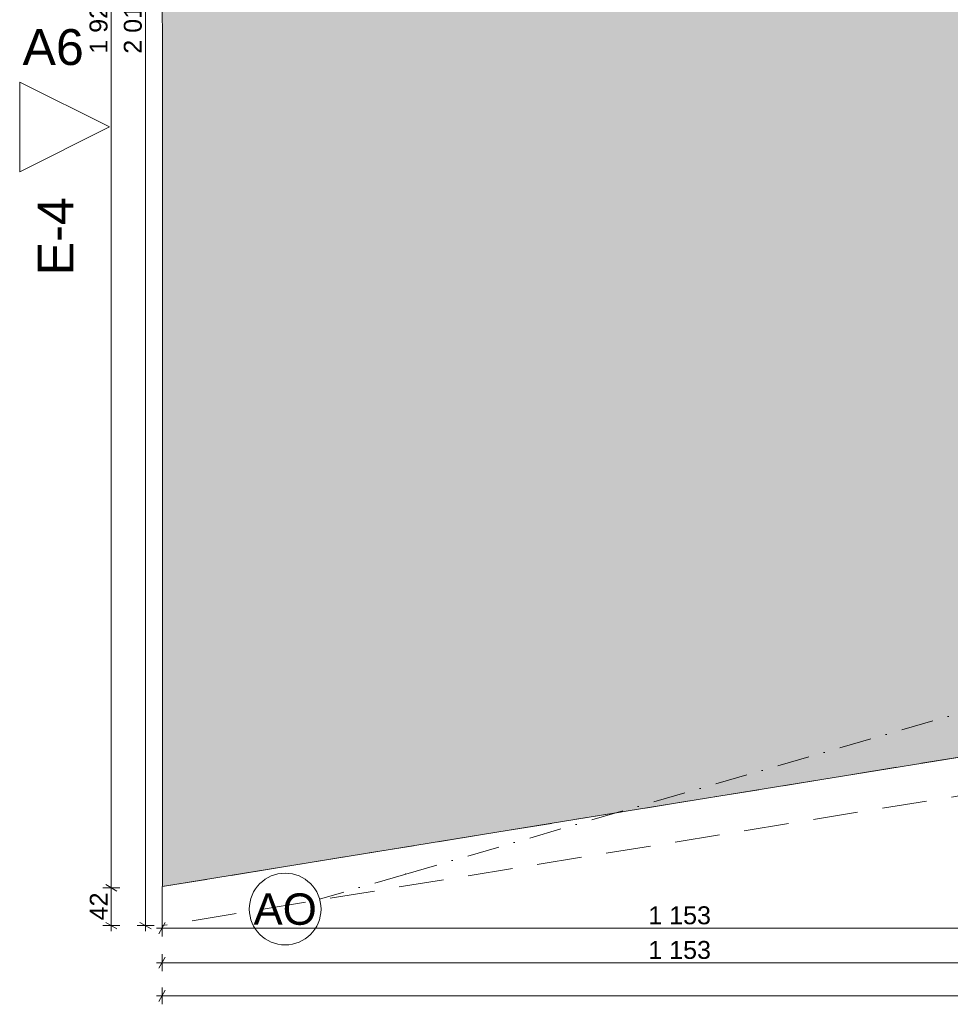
# Model space of a CAD drawing. Header units: millimetres. Extents: x 7523222 to 7678971, y 5352079 to 5786624.
# Tile 1 of 92: x 7523292 to 7533670, y 5758837 to 5769810. Entities that reach past the tile are written whole.
import ezdxf
from ezdxf.enums import TextEntityAlignment as Align

# ---------------------------------------------------------------- set-up
doc = ezdxf.new("R2010")
doc.units = ezdxf.units.MM
doc.header["$MEASUREMENT"] = 0
for name, pattern in [('Kropki i Kreski', [720, 360, -180, 0, -180]), ('Przerywana długa', [780, 500, -280]), ('Wipeout_Contour', [1000, 0, -1000])]:
    doc.linetypes.add(name, pattern=pattern)
for name, color, linetype in [('840-G Znaczniki PB', 7, 'Continuous'), ('850-G Znaczniki robocze', 7, 'Continuous'), ('Nowe_280-A Dachy Powłoki', 7, 'Continuous'), ('Nowe_299-A Wymiary opisy PB', 7, 'Continuous'), ('Nowe_410-K Osie', 7, 'Continuous')]:
    doc.layers.add(name, color=color, linetype=linetype)
for name, color, linetype, lineweight in [('840-G Znaczniki PB_Nr_pióra__6', 5, 'Continuous', 13), ('Nowe_2025-09-12 Strefa Taras_Nr_pióra__19', 255, 'Continuous', 0), ('Nowe_2025-09-12 Strefa Taras_Nr_pióra__2', 8, 'Continuous', 13), ('Nowe_299-A Wymiary opisy PB_Nr_pióra__6', 5, 'Continuous', 13), ('Nowe_410-K Osie_Nr_pióra__1', 7, 'Continuous', 13), ('Nowe_410-K Osie_Nr_pióra__7', 7, 'Continuous', 13)]:
    doc.layers.add(name, color=color, linetype=linetype, lineweight=lineweight)
for name, color, linetype, lineweight, true_color in [('850-G Znaczniki robocze_Nr_pióra__5', 7, 'Continuous', 13, 0x40a5ff), ('Nowe_2025-09-12 Strefa Taras_Nr_pióra__78', 7, 'Continuous', 13, 0x00bb5e), ('Nowe_280-A Dachy Powłoki_Nr_pióra__61', 7, 'Continuous', 13, 0x6a6a6a), ('Nowe_299-A Wymiary opisy PB_Nr_pióra__45', 7, 'Continuous', 15, 0x40a5ff), ('Nowe_299-A Wymiary opisy PB_Nr_pióra__85', 7, 'Continuous', 13, 0x80c2ff), ('Nowe_410-K Osie_Nr_pióra__5', 7, 'Continuous', 13, 0x40a5ff)]:
    doc.layers.add(name, color=color, linetype=linetype, lineweight=lineweight, true_color=true_color)
doc.styles.add('STYL_AUTOMATYCZNY_2', font='arial.ttf')
doc.styles.add('STYL_AUTOMATYCZNY_3', font='arial.ttf')
doc.dimstyles.new('STYL_AUTOMATYCZNY__1', dxfattribs={"dimtxt": 200, "dimasz": 95, "dimexe": 0.18, "dimexo": 0.0625, "dimgap": 0, "dimtad": 1, "dimdec": 1, "dimlfac": 0.1, "dimzin": 0, "dimdsep": 46, "dimtxsty": 'STYL_AUTOMATYCZNY_2', "dimblk": 'ARROWHEAD_2', "dimblk1": 'ARROWHEAD_2', "dimblk2": 'ARROWHEAD_2', "dimcen": 0.09, "dimclrd": 256, "dimclre": 256, "dimclrt": 5, "dimadec": 1, "dimazin": 0, "dimtfac": 1, "dimtdec": 4, "dimtmove": 0, "dimatfit": 3, "dimfxl": 0, "dimtolj": 1, "dimtzin": 0, "dimarcsym": 0})
doc.dimstyles.new('STYL_AUTOMATYCZNY__2', dxfattribs={"dimtxt": 200, "dimasz": 95, "dimexe": 0.18, "dimexo": 0.0625, "dimgap": 0, "dimtad": 1, "dimtih": 1, "dimtoh": 1, "dimdec": 1, "dimlfac": 0.1, "dimzin": 0, "dimdsep": 46, "dimtxsty": 'STYL_AUTOMATYCZNY_2', "dimblk": 'ARROWHEAD_2', "dimblk1": 'ARROWHEAD_2', "dimblk2": 'ARROWHEAD_2', "dimcen": 0.09, "dimclrd": 256, "dimclre": 256, "dimclrt": 5, "dimadec": 1, "dimazin": 0, "dimtfac": 1, "dimtdec": 4, "dimtmove": 0, "dimatfit": 3, "dimfxl": 0, "dimtolj": 1, "dimtzin": 0, "dimarcsym": 0})
pattern_1 = [(90, (6982742.06, 5361781.85), (-600, 0), [86.6025, -259.808]), (90, (6983042.06, 5361955.05), (-600, 0), [86.6025, -259.808]), (30, (6982742.06, 5361781.85), (-300, 519.61524), [86.6025, -259.808]), (30, (6982742.06, 5362128.26), (-300, 519.61524), [86.6025, -259.808]), (150, (6982742.06, 5361781.85), (300, 519.61524), [86.6025, -259.808]), (150, (6982742.06, 5362128.26), (300, 519.61524), [86.6025, -259.808])]

# ---------------------------------------------------------------- blocks, each defined once
blk = doc.blocks.new('Dach_5', base_point=(7524880, 5760149))
at = {"layer": 'Nowe_280-A Dachy Powłoki_Nr_pióra__61', "color": 251, "linetype": 'Przerywana długa', "lineweight": 13, "true_color": 0x6a6a6a, "flags": 128}
for points in [[(7524880, 5760149), (7545724, 5763531)], [(7545724, 5763108), (7524880, 5759714)], [(7524880, 5759714), (7524880, 5760149)]]:
    blk.add_lwpolyline(points, dxfattribs=at)
blk = doc.blocks.new('Standardowy znacznik osi[152]', base_point=(7526637, 5760009))
at = {"layer": 'Nowe_410-K Osie_Nr_pióra__5', "color": 161, "linetype": 'Kropki i Kreski', "lineweight": 13, "true_color": 0x40a5ff}
for q in [(7549177, 5766556), (7526637, 5760009)]:
    blk.add_line((7527597, 5760288), q, dxfattribs=at)
blk.add_point((7527597, 5760288), dxfattribs=at)
blk.add_point((7527597, 5760288), dxfattribs=at)
at = {"layer": 'Nowe_410-K Osie_Nr_pióra__7', "color": 7, "linetype": 'Continuous', "lineweight": 13}
blk.add_circle((7526253, 5759898), 400, dxfattribs=at)
at = {"layer": 'Nowe_410-K Osie_Nr_pióra__1', "color": 7, "lineweight": 13, "style": 'STYL_AUTOMATYCZNY_3'}
for tag, p in [('AC_MarkerText_1_1', (7550521, 5767121)), ('AC_MarkerText_1_0', (7526253, 5760073))]:
    blk.add_attdef(tag, text='', height=350, rotation=360, dxfattribs=at).set_placement(p, align=Align.TOP_CENTER)
blk = doc.blocks.new('*D278', base_point=(6982742, 5361782))
at = {"layer": 'Nowe_299-A Wymiary opisy PB_Nr_pióra__45', "color": 161, "linetype": 'Continuous', "lineweight": 15, "true_color": 0x40a5ff}
for p, q in [((7524916, 5758993), (7524844, 5758868)), ((7569194, 5758868), (7569266, 5758993))]:
    blk.add_line(p, q, dxfattribs=at)
at = {"layer": 'Nowe_299-A Wymiary opisy PB_Nr_pióra__85', "color": 151, "linetype": 'Continuous', "lineweight": 13, "true_color": 0x80c2ff}
for p, q in [((7524880, 5758837), (7524880, 5759024)), ((7569230, 5758837), (7569230, 5759024)), ((7524819, 5758930), (7524880, 5758930)), ((7524880, 5758930), (7569230, 5758930)), ((7569230, 5758930), (7569291, 5758930))]:
    blk.add_line(p, q, dxfattribs=at)
at = {"layer": 'Nowe_299-A Wymiary opisy PB_Nr_pióra__6', "color": 5, "lineweight": 13, "insert": (7546712, 5758970), "char_height": 200, "attachment_point": 7, "style": 'STYL_AUTOMATYCZNY_2'}
blk.add_mtext('\\A1;{\\pql;\\fArial|b0|i0|c238|p0;\\W1.000000;4\xa0435}', dxfattribs=at)
blk = doc.blocks.new('ARROWHEAD_2')
at = {"color": 0, "linetype": 'Continuous', "lineweight": 0}
for p, q in [((0, 0), (-1, 0)), ((-0.38, -0.66), (0.38, 0.66))]:
    blk.add_line(p, q, dxfattribs=at)
blk = doc.blocks.new('*D279', base_point=(6982742, 5361782))
at = {"layer": 'Nowe_299-A Wymiary opisy PB_Nr_pióra__45', "color": 161, "linetype": 'Continuous', "lineweight": 15, "true_color": 0x40a5ff}
for p, q in [((7524916, 5759363), (7524844, 5759238)), ((7536447, 5759363), (7536374, 5759238))]:
    blk.add_line(p, q, dxfattribs=at)
at = {"layer": 'Nowe_299-A Wymiary opisy PB_Nr_pióra__85', "color": 151, "linetype": 'Continuous', "lineweight": 13, "true_color": 0x80c2ff}
for p, q in [((7524880, 5759207), (7524880, 5759394)), ((7536410, 5759207), (7536410, 5759394)), ((7524819, 5759300), (7524880, 5759300)), ((7524880, 5759300), (7536410, 5759300))]:
    blk.add_line(p, q, dxfattribs=at)
at = {"layer": 'Nowe_299-A Wymiary opisy PB_Nr_pióra__6', "color": 5, "lineweight": 13, "insert": (7530302, 5759340), "char_height": 200, "attachment_point": 7, "style": 'STYL_AUTOMATYCZNY_2'}
blk.add_mtext('\\A1;{\\pql;\\fArial|b0|i0|c238|p0;\\W1.000000;1\xa0153}', dxfattribs=at)
blk = doc.blocks.new('*D283', base_point=(6982742, 5361782))
at = {"layer": 'Nowe_299-A Wymiary opisy PB_Nr_pióra__45', "color": 161, "linetype": 'Continuous', "lineweight": 15, "true_color": 0x40a5ff}
for p, q in [((7524916, 5759748), (7524844, 5759623)), ((7536447, 5759748), (7536374, 5759623))]:
    blk.add_line(p, q, dxfattribs=at)
at = {"layer": 'Nowe_299-A Wymiary opisy PB_Nr_pióra__85', "color": 151, "linetype": 'Continuous', "lineweight": 13, "true_color": 0x80c2ff}
for p, q in [((7524880, 5759592), (7524880, 5759779)), ((7536410, 5759592), (7536410, 5759779)), ((7524819, 5759686), (7524880, 5759686)), ((7524880, 5759686), (7536410, 5759686))]:
    blk.add_line(p, q, dxfattribs=at)
at = {"layer": 'Nowe_299-A Wymiary opisy PB_Nr_pióra__6', "color": 5, "lineweight": 13, "insert": (7530302, 5759726), "char_height": 200, "attachment_point": 7, "style": 'STYL_AUTOMATYCZNY_2'}
blk.add_mtext('\\A1;{\\pql;\\fArial|b0|i0|c238|p0;\\W1.000000;1\xa0153}', dxfattribs=at)
blk = doc.blocks.new('*D303', base_point=(6982742, 5361782))
at = {"layer": 'Nowe_299-A Wymiary opisy PB_Nr_pióra__45', "color": 161, "linetype": 'Continuous', "lineweight": 15, "true_color": 0x40a5ff}
for p, q in [((7524916, 5780885), (7524844, 5780760)), ((7569194, 5780760), (7569266, 5780885))]:
    blk.add_line(p, q, dxfattribs=at)
at = {"layer": 'Nowe_299-A Wymiary opisy PB_Nr_pióra__85', "color": 151, "linetype": 'Continuous', "lineweight": 13, "true_color": 0x80c2ff}
for p, q in [((7524880, 5780729), (7524880, 5780917)), ((7569230, 5780729), (7569230, 5780917)), ((7524819, 5780823), (7524880, 5780823)), ((7524880, 5780823), (7569230, 5780823)), ((7569230, 5780823), (7569291, 5780823))]:
    blk.add_line(p, q, dxfattribs=at)
at = {"layer": 'Nowe_299-A Wymiary opisy PB_Nr_pióra__6', "color": 5, "lineweight": 13, "insert": (7546712, 5780863), "char_height": 200, "attachment_point": 7, "style": 'STYL_AUTOMATYCZNY_2'}
blk.add_mtext('\\A1;{\\pql;\\fArial|b0|i0|c238|p0;\\W1.000000;4\xa0435}', dxfattribs=at)
blk = doc.blocks.new('*D304', base_point=(6982742, 5361782))
at = {"layer": 'Nowe_299-A Wymiary opisy PB_Nr_pióra__45', "color": 161, "linetype": 'Continuous', "lineweight": 15, "true_color": 0x40a5ff}
for p, q in [((7524916, 5780444), (7524844, 5780319)), ((7536447, 5780444), (7536374, 5780319))]:
    blk.add_line(p, q, dxfattribs=at)
at = {"layer": 'Nowe_299-A Wymiary opisy PB_Nr_pióra__85', "color": 151, "linetype": 'Continuous', "lineweight": 13, "true_color": 0x80c2ff}
for p, q in [((7524880, 5780287), (7524880, 5780475)), ((7536410, 5780287), (7536410, 5780475)), ((7524819, 5780381), (7524880, 5780381)), ((7524880, 5780381), (7536410, 5780381))]:
    blk.add_line(p, q, dxfattribs=at)
at = {"layer": 'Nowe_299-A Wymiary opisy PB_Nr_pióra__6', "color": 5, "lineweight": 13, "insert": (7530302, 5780421), "char_height": 200, "attachment_point": 7, "style": 'STYL_AUTOMATYCZNY_2'}
blk.add_mtext('\\A1;{\\pql;\\fArial|b0|i0|c238|p0;\\W1.000000;1\xa0153}', dxfattribs=at)
blk = doc.blocks.new('*D308', base_point=(6982742, 5361782))
at = {"layer": 'Nowe_299-A Wymiary opisy PB_Nr_pióra__45', "color": 161, "linetype": 'Continuous', "lineweight": 15, "true_color": 0x40a5ff}
for p, q in [((7524916, 5780002), (7524844, 5779877)), ((7536447, 5780002), (7536374, 5779877))]:
    blk.add_line(p, q, dxfattribs=at)
at = {"layer": 'Nowe_299-A Wymiary opisy PB_Nr_pióra__85', "color": 151, "linetype": 'Continuous', "lineweight": 13, "true_color": 0x80c2ff}
for p, q in [((7524880, 5779846), (7524880, 5780033)), ((7536410, 5779846), (7536410, 5780033)), ((7524819, 5779939), (7524880, 5779939)), ((7524880, 5779939), (7536410, 5779939))]:
    blk.add_line(p, q, dxfattribs=at)
at = {"layer": 'Nowe_299-A Wymiary opisy PB_Nr_pióra__6', "color": 5, "lineweight": 13, "insert": (7530302, 5779979), "char_height": 200, "attachment_point": 7, "style": 'STYL_AUTOMATYCZNY_2'}
blk.add_mtext('\\A1;{\\pql;\\fArial|b0|i0|c238|p0;\\W1.000000;1\xa0153}', dxfattribs=at)
blk = doc.blocks.new('*D343', base_point=(6982742, 5361782))
at = {"layer": 'Nowe_299-A Wymiary opisy PB_Nr_pióra__45', "color": 161, "linetype": 'Continuous', "lineweight": 15, "true_color": 0x40a5ff}
for p, q in [((7524758, 5779798), (7524633, 5779870)), ((7524633, 5759750), (7524758, 5759678))]:
    blk.add_line(p, q, dxfattribs=at)
at = {"layer": 'Nowe_299-A Wymiary opisy PB_Nr_pióra__85', "color": 151, "linetype": 'Continuous', "lineweight": 13, "true_color": 0x80c2ff}
for p, q in [((7524696, 5779834), (7524696, 5779895)), ((7524790, 5779834), (7524602, 5779834)), ((7524696, 5759714), (7524696, 5779834)), ((7524790, 5759714), (7524602, 5759714)), ((7524696, 5759653), (7524696, 5759714))]:
    blk.add_line(p, q, dxfattribs=at)
at = {"layer": 'Nowe_299-A Wymiary opisy PB_Nr_pióra__6', "color": 5, "lineweight": 13, "insert": (7524656, 5769431), "char_height": 200, "attachment_point": 7, "rotation": 90, "style": 'STYL_AUTOMATYCZNY_2'}
blk.add_mtext('\\A1;{\\pql;\\fArial|b0|i0|c238|p0;\\W1.000000;2\xa0012}', dxfattribs=at)
blk = doc.blocks.new('*D345', base_point=(6982742, 5361782))
at = {"layer": 'Nowe_299-A Wymiary opisy PB_Nr_pióra__45', "color": 161, "linetype": 'Continuous', "lineweight": 15, "true_color": 0x40a5ff}
for p, q in [((7524252, 5760171), (7524377, 5760099)), ((7524252, 5759750), (7524377, 5759678))]:
    blk.add_line(p, q, dxfattribs=at)
at = {"layer": 'Nowe_299-A Wymiary opisy PB_Nr_pióra__85', "color": 151, "linetype": 'Continuous', "lineweight": 13, "true_color": 0x80c2ff}
for p, q in [((7524408, 5760135), (7524220, 5760135)), ((7524314, 5759714), (7524314, 5760135)), ((7524408, 5759714), (7524220, 5759714)), ((7524314, 5759653), (7524314, 5759714))]:
    blk.add_line(p, q, dxfattribs=at)
at = {"layer": 'Nowe_299-A Wymiary opisy PB_Nr_pióra__6', "color": 5, "lineweight": 13, "insert": (7524274, 5759772), "char_height": 200, "attachment_point": 7, "rotation": 90, "style": 'STYL_AUTOMATYCZNY_2'}
blk.add_mtext('\\A1;{\\pql;\\fArial|b0|i0|c238|p0;\\W1.000000;42}', dxfattribs=at)
blk = doc.blocks.new('*D346', base_point=(6982742, 5361782))
at = {"layer": 'Nowe_299-A Wymiary opisy PB_Nr_pióra__45', "color": 161, "linetype": 'Continuous', "lineweight": 15, "true_color": 0x40a5ff}
for p, q in [((7524377, 5779378), (7524252, 5779451)), ((7524252, 5760171), (7524377, 5760099))]:
    blk.add_line(p, q, dxfattribs=at)
at = {"layer": 'Nowe_299-A Wymiary opisy PB_Nr_pióra__85', "color": 151, "linetype": 'Continuous', "lineweight": 13, "true_color": 0x80c2ff}
for p, q in [((7524314, 5779415), (7524314, 5779476)), ((7524408, 5779415), (7524220, 5779415)), ((7524314, 5760135), (7524314, 5779415)), ((7524408, 5760135), (7524220, 5760135))]:
    blk.add_line(p, q, dxfattribs=at)
at = {"layer": 'Nowe_299-A Wymiary opisy PB_Nr_pióra__6', "color": 5, "lineweight": 13, "insert": (7524274, 5769431), "char_height": 200, "attachment_point": 7, "rotation": 90, "style": 'STYL_AUTOMATYCZNY_2'}
blk.add_mtext('\\A1;{\\pql;\\fArial|b0|i0|c238|p0;\\W1.000000;1\xa0928}', dxfattribs=at)
blk = doc.blocks.new('Płaszczyzna odcinająca_1', base_point=(7523622, 5769914))
at = {"layer": '840-G Znaczniki PB_Nr_pióra__6', "color": 5, "lineweight": 13, "insert": (7524007, 5769299), "char_height": 400, "attachment_point": 9, "style": 'STYL_AUTOMATYCZNY_2'}
blk.add_mtext('\\A1;{\\pqr;\\pt0;\\fArial|b0|i0|c238|p0;\\W1.000000;A6}', dxfattribs=at)
blk = doc.blocks.new('Elewacja_4', base_point=(7523292, 5751973))
at = {"layer": '850-G Znaczniki robocze_Nr_pióra__5', "color": 161, "lineweight": 13, "true_color": 0x40a5ff, "insert": (7523892, 5766961), "char_height": 400, "attachment_point": 7, "rotation": 90, "style": 'STYL_AUTOMATYCZNY_2'}
blk.add_mtext('\\A1;{\\pql;\\pt0;\\fArial|b0|i0|c238|p0;\\W1.000000;E-4}', dxfattribs=at)
at = {"color": 254, "linetype": 'Wipeout_Contour', "lineweight": 0, "ltscale": 28441812.8108286}
blk.add_wipeout([(7523292, 5768115), (7524292, 5768615), (7523292, 5769115)], dxfattribs=at).dxf.layer = '850-G Znaczniki robocze'
at = {"layer": '850-G Znaczniki robocze_Nr_pióra__5', "color": 161, "linetype": 'Continuous', "lineweight": 13, "true_color": 0x40a5ff, "flags": 128}
blk.add_lwpolyline([(7523292, 5768115), (7523292, 5769115), (7524292, 5768615)], close=True, dxfattribs=at)

msp = doc.modelspace()

# ---------------------------------------------------------------- hatches: boundary and pattern name
at = {"layer": 'Nowe_2025-09-12 Strefa Taras_Nr_pióra__19', "linetype": 'Continuous', "lineweight": 0}
h = msp.add_hatch(dxfattribs=at)
h.set_pattern_fill('trawa', color=255, style=0, pattern_type=2)
h.set_pattern_definition(pattern_1)
h.paths.add_polyline_path([(7529940.4, 5778611.71), (7524880.17, 5779396.83), (7524885.96, 5760149.69), (7529940.4, 5760969.94), (7536418.85, 5762018.73), (7536410.42, 5776796.98), (7536414.16, 5777586.62)])
at = {"layer": 'Nowe_2025-09-12 Strefa Taras_Nr_pióra__78', "linetype": 'Continuous', "lineweight": 13, "true_color": 0x00bb5e}
h = msp.add_hatch(dxfattribs=at)
h.set_pattern_fill('trawa', color=112, style=0, pattern_type=2)
h.set_pattern_definition(pattern_1)
h.paths.add_polyline_path([(7529940.4, 5778611.71), (7524880.17, 5779396.83), (7524885.96, 5760149.69), (7529940.4, 5760969.94), (7536418.85, 5762018.73), (7536410.42, 5776796.98), (7536414.16, 5777586.62)])
h = msp.add_hatch(dxfattribs=at)
h.set_pattern_fill('trawa', color=112, style=0, pattern_type=2)
h.set_pattern_definition(pattern_1)
h.paths.add_polyline_path([(7529940.4, 5760969.94), (7529940.4, 5760968.98), (7529948.33, 5760971.23)])

# ---------------------------------------------------------------- linework, layer by layer
at = {"layer": 'Nowe_2025-09-12 Strefa Taras_Nr_pióra__2', "color": 8, "linetype": 'Continuous', "lineweight": 13, "flags": 128}
for points in [[(7529940.4, 5778611.71), (7524880.17, 5779396.83), (7524885.96, 5760149.69), (7529940.4, 5760969.94), (7536418.85, 5762018.73), (7536410.42, 5776796.98), (7536414.16, 5777586.62)], [(7529940.4, 5778611.71), (7524880.17, 5779396.83), (7524885.96, 5760149.69), (7529940.4, 5760969.94), (7536418.85, 5762018.73), (7536410.42, 5776796.98), (7536414.16, 5777586.62)], [(7529940.4, 5760969.94), (7529940.4, 5760968.98), (7529948.33, 5760971.23)]]:
    msp.add_lwpolyline(points, close=True, dxfattribs=at)

# ---------------------------------------------------------------- block references
at = {"layer": 'Nowe_280-A Dachy Powłoki', "color": 251, "linetype": 'Continuous', "lineweight": 13, "true_color": 0x6a6a6a}
msp.add_blockref('Dach_5', (7524880.17, 5760148.75), dxfattribs=at)
at = {"layer": 'Nowe_410-K Osie', "color": 8, "linetype": 'Continuous', "lineweight": 13}
ref = msp.add_blockref('Standardowy znacznik osi[152]', (7526636.63, 5760009.44), dxfattribs=at)
ref.add_attrib('AC_MarkerText_1', 'AO', dxfattribs={"layer": 'Nowe_410-K Osie_Nr_pióra__1', "color": 7, "lineweight": 13, "height": 350, "rotation": 360, "style": 'STYL_AUTOMATYCZNY_3'}).set_placement((7526252.5, 5760072.89), align=Align.TOP_CENTER)

# ---------------------------------------------------------------- dimensions: what is measured, and where the dimension line sits
at = {"layer": 'Nowe_299-A Wymiary opisy PB', "color": 151, "linetype": 'Continuous', "lineweight": 13, "true_color": 0x80c2ff}
for base, p1, p2, picture, middle in [((7569230.3, 5780822.85), (7524880.17, 5779396.83), (7569230.3, 5760225.61), '*D303', (7547055.13, 5780962.85)), ((7536410.42, 5780381.12), (7524880.2, 5779291.63), (7536410.42, 5762029.52), '*D304', (7530645.2, 5780521.12)), ((7536410.42, 5779939.4), (7524880.17, 5779396.83), (7536410.42, 5762029.52), '*D308', (7530645.19, 5780079.4)), ((7569230.3, 5758930.48), (7524880.17, 5779396.83), (7569230.3, 5760225.61), '*D278', (7547055.13, 5759070.48)), ((7536410.42, 5759300.31), (7524880.17, 5779396.83), (7536410.42, 5762029.52), '*D279', (7530645.19, 5759440.31)), ((7536410.42, 5759685.73), (7524880.17, 5779396.83), (7536410.42, 5762029.52), '*D283', (7530645.19, 5759825.73))]:
    dim = msp.add_linear_dim(base=base, p1=p1, p2=p2, dimstyle='STYL_AUTOMATYCZNY__2', dxfattribs=at)
    dim.commit()
    dim.dimension.update_dxf_attribs({"geometry": picture, "text_midpoint": middle, "dimtype": 160})
for base, p1, p2, picture, middle in [((7524695.88, 5779834.16), (7524880.41, 5759714.41), (7524880.17, 5779834.16), '*D343', (7524555.88, 5769774.17)), ((7524314.23, 5779414.57), (7524880.18, 5760134.75), (7524880.17, 5779414.57), '*D346', (7524174.23, 5769774.55)), ((7524314.23, 5760134.75), (7524880.41, 5759714.41), (7524880.18, 5760134.75), '*D345', (7524174.23, 5759924.24))]:
    dim = msp.add_linear_dim(base=base, p1=p1, p2=p2, angle=90, dimstyle='STYL_AUTOMATYCZNY__1', dxfattribs=at)
    dim.commit()
    dim.dimension.update_dxf_attribs({"geometry": picture, "text_midpoint": middle, "dimtype": 160, "text_rotation": 90})

# ---------------------------------------------------------------- next in the draw order: block references
at = {"layer": '840-G Znaczniki PB', "color": 151, "lineweight": 13, "true_color": 0x80c2ff}
msp.add_blockref('Płaszczyzna odcinająca_1', (7523622.38, 5769914.41), dxfattribs=at)
at = {"layer": '850-G Znaczniki robocze', "color": 151, "lineweight": 13, "true_color": 0x80c2ff}
msp.add_blockref('Elewacja_4', (7523292.06, 5751973.48), dxfattribs=at)

doc.saveas('drawing.dxf')
